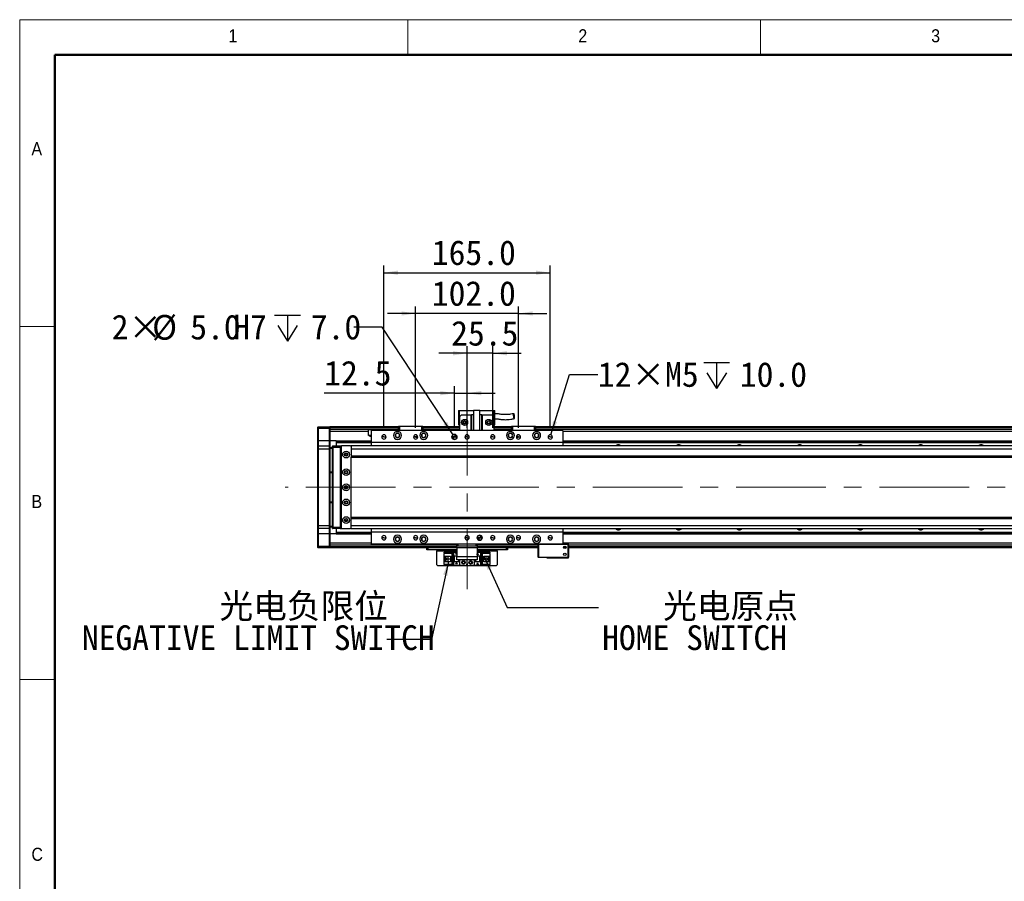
# Model space of a CAD drawing. Header units: millimetres. Extents: x 35 to 2924, y 35 to 2044.
# Tile 2 of 9: x 35 to 1012, y 1189 to 2044. Entities that reach past the tile are written whole.
import ezdxf

# ---------------------------------------------------------------- set-up
doc = ezdxf.new("R2010")
doc.units = ezdxf.units.MM
doc.header["$LTSCALE"] = 7
doc.linetypes.add('CENTERX2', pattern=[20.32, 12.7, -2.54, 2.54, -2.54])
doc.layers.add('DIMNS', color=7, linetype='Continuous')
doc.styles.add('SLDTEXTSTYLE1', font='Gothic.ttf', dxfattribs={"width": 0.913})
doc.styles.add('SLDTEXTSTYLE11', font='txt', dxfattribs={"bigfont": 'bigfont'})
doc.styles.add('SLDTEXTSTYLE8', font='txt')
doc.styles.add('SLDTEXTSTYLE9', font='txt')
doc.dimstyles.new('SLDDIMSTYLE0', dxfattribs={"dimtxt": 24.5, "dimasz": 14, "dimexe": 0, "dimexo": 0.0625, "dimgap": 6.125, "dimtad": 2, "dimdec": 1, "dimrnd": 1e-09, "dimzin": 4, "dimdsep": 46, "dimtxsty": 'SLDTEXTSTYLE9', "dimsah": 1, "dimcen": 0.09, "dimadec": 0, "dimazin": 1, "dimtfac": 1, "dimtdec": 1, "dimtofl": 0, "dimtmove": 0, "dimatfit": 3, "dimfxl": 0, "dimfrac": 2, "dimtolj": 1, "dimtzin": 12, "dimarcsym": 0})
doc.dimstyles.new('SLDDIMSTYLE1', dxfattribs={"dimtxt": 24.5, "dimasz": 14, "dimexe": 0, "dimexo": 0.0625, "dimgap": 6.125, "dimtad": 2, "dimdec": 1, "dimrnd": 1e-09, "dimzin": 4, "dimdsep": 46, "dimtxsty": 'SLDTEXTSTYLE9', "dimsah": 1, "dimcen": 0.09, "dimadec": 0, "dimazin": 1, "dimtfac": 1, "dimtdec": 1, "dimtmove": 0, "dimatfit": 0, "dimfxl": 0, "dimfrac": 2, "dimtolj": 1, "dimtzin": 12, "dimarcsym": 0})
doc.dimstyles.new('SLDDIMSTYLE2', dxfattribs={"dimtxt": 0.18, "dimasz": 14, "dimexe": 0, "dimexo": 0.0625, "dimgap": 0, "dimtad": 0, "dimtih": 1, "dimtoh": 1, "dimdec": 0, "dimrnd": 1e-09, "dimzin": 0, "dimdsep": 46, "dimtxsty": 'Standard', "dimsah": 1, "dimcen": 0.09, "dimadec": 0, "dimazin": 0, "dimtfac": 14, "dimtdec": 0, "dimtofl": 0, "dimtmove": 0, "dimatfit": 3, "dimfxl": 0, "dimfrac": 2, "dimtolj": 1, "dimtzin": 0, "dimarcsym": 0})
doc.dimstyles.new('SLDDIMSTYLE3', dxfattribs={"dimtxt": 24.5, "dimasz": 14, "dimexe": 0, "dimexo": 0.0625, "dimgap": 6.125, "dimtad": 2, "dimdec": 1, "dimrnd": 1e-09, "dimzin": 12, "dimdsep": 46, "dimtxsty": 'SLDTEXTSTYLE9', "dimsah": 1, "dimcen": 0.09, "dimadec": 0, "dimazin": 3, "dimtfac": 1, "dimtdec": 1, "dimtmove": 0, "dimatfit": 0, "dimfxl": 0, "dimfrac": 2, "dimtolj": 1, "dimtzin": 12, "dimarcsym": 0})
doc.dimstyles.new('SLDDIMSTYLE7', dxfattribs={"dimtxt": 24.5, "dimasz": 14, "dimexe": 0, "dimexo": 0.0625, "dimgap": 6.125, "dimtad": 0, "dimtih": 1, "dimtoh": 1, "dimdec": 1, "dimrnd": 1e-09, "dimzin": 4, "dimdsep": 46, "dimtxsty": 'SLDTEXTSTYLE9', "dimsah": 1, "dimcen": 0, "dimadec": 0, "dimazin": 1, "dimtfac": 1, "dimtdec": 1, "dimtofl": 0, "dimtmove": 0, "dimatfit": 3, "dimfxl": 0, "dimfrac": 2, "dimtolj": 1, "dimtzin": 12, "dimarcsym": 0})
doc.dimstyles.new('SLDDIMSTYLE8', dxfattribs={"dimtxt": 24.5, "dimasz": 14, "dimexe": 0, "dimexo": 0.0625, "dimgap": 6.125, "dimtad": 0, "dimtih": 1, "dimtoh": 1, "dimdec": 1, "dimrnd": 1e-09, "dimzin": 12, "dimdsep": 46, "dimtxsty": 'SLDTEXTSTYLE9', "dimsah": 1, "dimcen": 0, "dimadec": 0, "dimazin": 3, "dimtfac": 1, "dimtdec": 1, "dimtofl": 0, "dimtmove": 0, "dimatfit": 3, "dimfxl": 0, "dimfrac": 2, "dimtolj": 1, "dimtzin": 12, "dimarcsym": 0})

# ---------------------------------------------------------------- blocks, each defined once
blk = doc.blocks.new('_D_28')
at = {"layer": 'DIMNS'}
for p, q in [((466.28, 1638.98), (466.28, 1680.48)), ((478.78, 1638.98), (478.78, 1680.48)), ((466.28, 1673.48), (337.07, 1673.48)), ((466.28, 1673.48), (478.78, 1673.48)), ((478.78, 1673.48), (506.78, 1673.48))]:
    blk.add_line(p, q, dxfattribs=at)
for points in [[(466.28, 1673.48), (452.28, 1675.58), (452.28, 1671.38)], [(478.78, 1673.48), (492.78, 1671.38), (492.78, 1675.58)]]:
    blk.add_solid(points, dxfattribs=at)
at = {"layer": 'DIMNS', "insert": (337.07, 1705.62), "char_height": 24.5, "attachment_point": 1, "style": 'SLDTEXTSTYLE9'}
blk.add_mtext('12.5', dxfattribs=at)
blk = doc.blocks.new('_D_29')
at = {"layer": 'DIMNS'}
for p, q in [((427.78, 1638.98), (427.78, 1759.55)), ((529.78, 1638.98), (529.78, 1759.55)), ((427.78, 1752.55), (399.78, 1752.55)), ((529.78, 1752.55), (427.78, 1752.55)), ((529.78, 1752.55), (557.78, 1752.55))]:
    blk.add_line(p, q, dxfattribs=at)
for points in [[(427.78, 1752.55), (413.78, 1754.65), (413.78, 1750.45)], [(529.78, 1752.55), (543.78, 1750.45), (543.78, 1754.65)]]:
    blk.add_solid(points, dxfattribs=at)
at = {"layer": 'DIMNS', "insert": (443.82, 1784.7), "char_height": 24.5, "attachment_point": 1, "style": 'SLDTEXTSTYLE9'}
blk.add_mtext('102.0', dxfattribs=at)
blk = doc.blocks.new('_D_30')
at = {"layer": 'DIMNS'}
for p, q in [((396.28, 1638.98), (396.28, 1799.99)), ((561.28, 1638.98), (561.28, 1799.99)), ((396.28, 1792.99), (561.28, 1792.99))]:
    blk.add_line(p, q, dxfattribs=at)
for points in [[(396.28, 1792.99), (410.28, 1790.89), (410.28, 1795.09)], [(561.28, 1792.99), (547.28, 1795.09), (547.28, 1790.89)]]:
    blk.add_solid(points, dxfattribs=at)
at = {"layer": 'DIMNS', "insert": (443.82, 1825.13), "char_height": 24.5, "attachment_point": 1, "style": 'SLDTEXTSTYLE9'}
blk.add_mtext('165.0', dxfattribs=at)
blk = doc.blocks.new('_D_31')
at = {"layer": 'DIMNS'}
for p, q in [((478.78, 1638.98), (478.78, 1720.05)), ((504.28, 1638.98), (504.28, 1720.05)), ((478.78, 1713.05), (450.78, 1713.05)), ((504.28, 1713.05), (478.78, 1713.05)), ((504.28, 1713.05), (532.28, 1713.05))]:
    blk.add_line(p, q, dxfattribs=at)
for points in [[(478.78, 1713.05), (464.78, 1715.15), (464.78, 1710.95)], [(504.28, 1713.05), (518.28, 1710.95), (518.28, 1715.15)]]:
    blk.add_solid(points, dxfattribs=at)
at = {"layer": 'DIMNS', "insert": (463.01, 1745.2), "char_height": 24.5, "attachment_point": 1, "style": 'SLDTEXTSTYLE9'}
blk.add_mtext('25.5', dxfattribs=at)
blk = doc.blocks.new('SW_SYMBOL_HOLE_DEPTH')
at = {"layer": 'DIMNS', "color": 0}
for p, q in [((0, 6125), (5600, 6125)), ((2800, 6125), (2800, 525)), ((700, 3885), (2800, 525)), ((4900, 3885), (2800, 525))]:
    blk.add_line(p, q, dxfattribs=at)
blk = doc.blocks.new('_D_33')
at = {"layer": 'DIMNS'}
for p, q in [((561.9, 1632.1), (580.51, 1691.95)), ((580.51, 1691.95), (608.51, 1691.95))]:
    blk.add_line(p, q, dxfattribs=at)
blk.add_solid([(561.9, 1632.1), (568.06, 1644.85), (564.05, 1646.09)], dxfattribs=at)
at = {"layer": 'DIMNS', "xscale": 0.004592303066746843, "yscale": 0.004592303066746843, "zscale": 0.004592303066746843}
blk.add_blockref('SW_SYMBOL_HOLE_DEPTH', (713.49, 1675.73), dxfattribs=at)
at = {"layer": 'DIMNS', "char_height": 24.5, "attachment_point": 1, "style": 'SLDTEXTSTYLE9'}
for s, insert in [('12×M5', (608.51, 1704.29)), ('10.0', (749.35, 1704.29))]:
    blk.add_mtext(s, dxfattribs=dict(at, insert=insert))
blk = doc.blocks.new('_D_34')
at = {"layer": 'DIMNS'}
for p, q in [((394.44, 1739.09), (366.44, 1739.09)), ((464.9, 1632.18), (394.44, 1739.09))]:
    blk.add_line(p, q, dxfattribs=at)
blk.add_solid([(464.9, 1632.18), (458.95, 1645.03), (455.44, 1642.72)], dxfattribs=at)
at = {"layer": 'DIMNS', "xscale": 0.004592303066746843, "yscale": 0.004592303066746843, "zscale": 0.004592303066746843}
blk.add_blockref('SW_SYMBOL_HOLE_DEPTH', (287.9, 1722.77), dxfattribs=at)
at = {"layer": 'DIMNS', "char_height": 24.5, "attachment_point": 1, "style": 'SLDTEXTSTYLE9'}
for s, insert in [('2×', (126.26, 1751.33)), ('%%c', (166.34, 1751.09)), ('5.0', (204.2, 1751.33)), ('H7', (246.87, 1751.33)), ('7.0', (323.77, 1751.33))]:
    blk.add_mtext(s, dxfattribs=dict(at, insert=insert))
blk = doc.blocks.new('SW_NOTE_8')
at = {"layer": 'DIMNS', "color": 0, "char_height": 24.5, "attachment_point": 1}
for s, insert, style in [('{\\fMicrosoft YaHei|b0|i0|c134|p34; 光电原点}', (55.86, 13.94), 'SLDTEXTSTYLE11'), ('HOME SWITCH', (3.68, -17.56), 'SLDTEXTSTYLE8')]:
    blk.add_mtext(s, dxfattribs=dict(at, insert=insert, style=style))
blk = doc.blocks.new('SW_NOTE_9')
at = {"layer": 'DIMNS', "color": 0, "char_height": 24.5, "attachment_point": 1}
for s, insert, style in [('{\\fMicrosoft YaHei|b0|i0|c134|p34;    光电负限位}', (-199.19, 45.44), 'SLDTEXTSTYLE11'), ('NEGATIVE LIMIT SWITCH', (-302.57, 13.94), 'SLDTEXTSTYLE8')]:
    blk.add_mtext(s, dxfattribs=dict(at, insert=insert, style=style))
blk = doc.blocks.new('SW_DOWELSYMBOL_5')
at = {"linetype": 'Continuous', "lineweight": 18}
h = blk.add_hatch(color=0, dxfattribs=at)
edge = h.paths.add_edge_path(flags=0)
edge.add_arc((0, 0), 2.5, 180, 270)
edge.add_line((0, -2.5), (0, 0))
edge.add_line((0, 0), (-2.5, 0))
h = blk.add_hatch(color=0, dxfattribs=at)
edge = h.paths.add_edge_path(flags=0)
edge.add_arc((0, 0), 2.5, 0, 90)
edge.add_line((0, 2.5), (0, 0))
edge.add_line((0, 0), (2.5, 0))
at = {"layer": 'DIMNS', "color": 0}
blk.add_circle((0, 0), 2.5, dxfattribs=at)
blk = doc.blocks.new('SW_DOWELSYMBOL_6')
at = {"linetype": 'Continuous', "lineweight": 18}
h = blk.add_hatch(color=0, dxfattribs=at)
edge = h.paths.add_edge_path(flags=0)
edge.add_arc((0, 0), 2.5, 180, 270)
edge.add_line((0, -2.5), (0, 0))
edge.add_line((0, 0), (-2.5, 0))
h = blk.add_hatch(color=0, dxfattribs=at)
edge = h.paths.add_edge_path(flags=0)
edge.add_arc((0, 0), 2.5, 0, 90)
edge.add_line((0, 2.5), (0, 0))
edge.add_line((0, 0), (2.5, 0))
at = {"layer": 'DIMNS', "color": 0}
blk.add_circle((0, 0), 2.5, dxfattribs=at)

msp = doc.modelspace()

# ---------------------------------------------------------------- linework, layer by layer
at = {"color": 7, "linetype": 'Continuous', "lineweight": 18}
for p, q in [((2905, 2044), (35, 2044)), ((35, 2044), (35, 35)), ((420, 2009), (420, 2044)), ((770, 2044), (770, 2009)), ((70, 2009), (2870, 2009)), ((70, 2009), (70, 70)), ((70, 1739.5), (35, 1739.5)), ((35, 1389.5), (70, 1389.5))]:
    msp.add_line(p, q, dxfattribs=at)
at = {"color": 7, "linetype": 'Continuous', "lineweight": 50}
for p, q in [((2870, 2009), (70, 2009)), ((70, 2009), (70, 70))]:
    msp.add_line(p, q, dxfattribs=at)
at = {"color": 7, "linetype": 'Continuous', "lineweight": 25}
for p, q in [((470.28, 1656.39), (471.28, 1656.39)), ((470.28, 1656.39), (470.28, 1641.99)), ((471.28, 1649.99), (471.28, 1656.39)), ((471.28, 1656.39), (485.28, 1656.39)), ((473.28, 1651.99), (471.28, 1649.99)), ((473.28, 1651.99), (482.78, 1651.99)), ((482.78, 1636.59), (482.78, 1651.99)), ((482.78, 1651.99), (483.28, 1651.99)), ((483.28, 1651.99), (483.28, 1636.59)), ((485.28, 1651.99), (483.28, 1651.99)), ((485.28, 1656.59), (485.28, 1636.59)), ((485.28, 1656.59), (491.28, 1656.59)), ((491.28, 1636.59), (491.28, 1656.59)), ((491.28, 1656.39), (505.28, 1656.39)), ((493.28, 1651.99), (491.28, 1651.99)), ((493.28, 1636.59), (493.28, 1651.99)), ((493.28, 1651.99), (493.78, 1651.99)), ((493.78, 1651.99), (503.28, 1651.99)), ((493.78, 1651.99), (493.78, 1636.59)), ((505.28, 1649.99), (503.28, 1651.99)), ((505.28, 1656.39), (506.28, 1656.39)), ((505.28, 1656.39), (505.28, 1649.99)), ((506.28, 1641.99), (506.28, 1656.39)), ((470.28, 1641.99), (471.28, 1641.99)), ((471.28, 1649.99), (471.28, 1636.59)), ((505.28, 1649.99), (505.28, 1636.59)), ((505.28, 1641.99), (506.28, 1641.99)), ((330.78, 1639.79), (331.08, 1640.09)), ((330.78, 1638.59), (330.78, 1639.79)), ((330.78, 1638.59), (331.08, 1638.59)), ((330.78, 1626.09), (330.78, 1638.59)), ((331.08, 1640.09), (331.08, 1638.59)), ((331.08, 1640.09), (342.48, 1640.09)), ((331.08, 1638.59), (331.08, 1626.09)), ((342.48, 1638.59), (331.08, 1638.59)), ((342.48, 1638.59), (342.48, 1640.09)), ((342.48, 1640.09), (342.78, 1639.79)), ((342.48, 1626.09), (342.48, 1638.59)), ((342.48, 1638.59), (342.78, 1638.59)), ((410.78, 1640.09), (342.78, 1640.09)), ((342.78, 1640.09), (342.78, 1639.79)), ((342.78, 1639.79), (342.78, 1638.59)), ((342.78, 1639.59), (410.78, 1639.59)), ((342.78, 1638.59), (342.78, 1626.09)), ((410.78, 1637.6), (342.78, 1637.6)), ((381.14, 1635.6), (342.78, 1635.6)), ((381.14, 1631.49), (381.14, 1635.6)), ((383.78, 1631.49), (381.14, 1631.49)), ((573.78, 1636.59), (383.78, 1636.59)), ((383.78, 1636.59), (383.78, 1624.59)), ((410.78, 1640.29), (411.08, 1640.59)), ((410.78, 1636.59), (410.78, 1640.29)), ((411.78, 1640.29), (410.78, 1640.29)), ((411.08, 1640.59), (411.9, 1640.59)), ((411.78, 1640.29), (411.9, 1640.59)), ((411.78, 1640.29), (411.78, 1636.59)), ((433.78, 1640.29), (411.78, 1640.29)), ((411.9, 1640.59), (433.65, 1640.59)), ((433.65, 1640.59), (434.48, 1640.59)), ((433.78, 1640.29), (433.65, 1640.59)), ((433.78, 1636.59), (433.78, 1640.29)), ((434.78, 1640.29), (433.78, 1640.29)), ((434.48, 1640.59), (434.78, 1640.29)), ((434.78, 1640.29), (434.78, 1636.59)), ((471.28, 1640.09), (434.78, 1640.09)), ((434.78, 1639.89), (471.28, 1639.89)), ((434.78, 1639.69), (471.28, 1639.69)), ((434.78, 1639.59), (471.28, 1639.59)), ((471.28, 1637.6), (434.78, 1637.6)), ((522.78, 1640.09), (505.28, 1640.09)), ((505.28, 1639.89), (522.78, 1639.89)), ((505.28, 1639.69), (522.78, 1639.69)), ((505.28, 1639.59), (522.78, 1639.59)), ((522.78, 1637.6), (505.28, 1637.6)), ((522.78, 1640.29), (523.08, 1640.59)), ((522.78, 1636.59), (522.78, 1640.29)), ((523.78, 1640.29), (522.78, 1640.29)), ((523.08, 1640.59), (523.9, 1640.59)), ((523.78, 1640.29), (523.9, 1640.59)), ((523.78, 1640.29), (523.78, 1636.59)), ((545.78, 1640.29), (523.78, 1640.29)), ((523.9, 1640.59), (545.65, 1640.59)), ((545.78, 1640.29), (545.65, 1640.59)), ((545.65, 1640.59), (546.48, 1640.59)), ((545.78, 1636.59), (545.78, 1640.29)), ((546.78, 1640.29), (545.78, 1640.29)), ((546.48, 1640.59), (546.78, 1640.29)), ((546.78, 1640.29), (546.78, 1636.59)), ((2150.78, 1640.09), (546.78, 1640.09)), ((546.78, 1639.89), (2150.78, 1639.89)), ((546.78, 1639.69), (2150.78, 1639.69)), ((546.78, 1639.59), (2150.78, 1639.59)), ((2150.78, 1637.6), (546.78, 1637.6)), ((573.78, 1636.59), (573.78, 1624.59)), ((330.78, 1626.09), (331.08, 1626.09)), ((330.78, 1620.79), (330.78, 1626.09)), ((331.08, 1626.09), (331.08, 1621.09)), ((342.48, 1626.09), (331.08, 1626.09)), ((342.48, 1621.09), (342.48, 1626.09)), ((342.48, 1626.09), (342.78, 1626.09)), ((348.78, 1626.1), (342.78, 1626.1)), ((342.78, 1626.09), (342.78, 1620.79)), ((348.78, 1626.1), (383.78, 1626.1)), ((348.78, 1626.1), (348.78, 1625.81)), ((348.78, 1625.81), (383.78, 1625.81)), ((348.78, 1625.81), (348.78, 1624.91)), ((348.78, 1624.91), (383.78, 1624.91)), ((348.78, 1624.91), (348.78, 1624.61)), ((348.78, 1624.61), (383.78, 1624.61)), ((348.78, 1624.61), (348.78, 1621.09)), ((573.78, 1624.59), (383.78, 1624.59)), ((383.78, 1624.59), (383.78, 1621.09)), ((396.28, 1630.09), (394.18, 1630.09)), ((396.28, 1630.09), (398.38, 1630.09)), ((427.78, 1630.09), (425.68, 1630.09)), ((427.78, 1630.09), (427.91, 1630.09)), ((429.12, 1630.09), (429.88, 1630.09)), ((466.28, 1630.09), (463.78, 1630.09)), ((466.28, 1630.09), (468.78, 1630.09)), ((478.78, 1630.09), (476.68, 1630.09)), ((478.78, 1630.09), (480.88, 1630.09)), ((504.28, 1630.09), (502.18, 1630.09)), ((504.28, 1630.09), (506.38, 1630.09)), ((528.44, 1630.09), (527.68, 1630.09)), ((529.78, 1630.09), (529.65, 1630.09)), ((529.78, 1630.09), (531.88, 1630.09)), ((561.28, 1630.09), (559.18, 1630.09)), ((561.28, 1630.09), (563.38, 1630.09)), ((573.78, 1626.1), (2123.78, 1626.1)), ((573.78, 1625.81), (2123.78, 1625.81)), ((573.78, 1624.91), (2123.78, 1624.91)), ((573.78, 1624.61), (2123.78, 1624.61)), ((573.78, 1624.59), (573.78, 1621.09)), ((331.08, 1621.09), (330.78, 1620.79)), ((330.78, 1618.09), (330.78, 1620.79)), ((330.78, 1542.09), (330.78, 1618.09)), ((331.08, 1618.09), (330.78, 1618.09)), ((331.08, 1621.09), (331.08, 1618.09)), ((331.08, 1621.09), (342.48, 1621.09)), ((331.08, 1618.09), (331.08, 1542.09)), ((342.48, 1618.09), (331.08, 1618.09)), ((342.48, 1618.09), (342.48, 1621.09)), ((342.48, 1621.09), (342.78, 1620.79)), ((342.48, 1542.09), (342.48, 1618.09)), ((342.48, 1618.09), (342.78, 1618.09)), ((342.78, 1620.79), (342.78, 1618.09)), ((342.78, 1619.59), (345.28, 1619.59)), ((345.28, 1618.59), (342.78, 1618.59)), ((342.78, 1618.09), (342.78, 1542.09)), ((345.28, 1620.79), (345.58, 1621.09)), ((345.28, 1619.59), (345.28, 1620.79)), ((345.28, 1540.59), (345.28, 1619.59)), ((345.28, 1619.59), (345.58, 1619.59)), ((345.58, 1621.09), (345.58, 1619.59)), ((345.58, 1621.09), (352.78, 1621.09)), ((345.58, 1619.59), (345.58, 1540.59)), ((352.78, 1619.59), (345.58, 1619.59)), ((352.78, 1621.09), (352.78, 1619.59)), ((352.78, 1621.09), (354.28, 1621.09)), ((353.98, 1620.79), (352.78, 1620.79)), ((352.78, 1619.59), (352.78, 1540.59)), ((353.78, 1619.09), (353.28, 1619.09)), ((353.28, 1619.09), (353.28, 1541.09)), ((354.28, 1621.09), (353.78, 1620.59)), ((353.78, 1620.59), (353.78, 1539.59)), ((363.28, 1621.09), (354.28, 1621.09)), ((359.92, 1613.09), (357.63, 1613.09)), ((363.78, 1620.59), (363.28, 1621.09)), ((2334.28, 1621.09), (363.78, 1621.09)), ((363.78, 1621.09), (363.78, 1620.59)), ((363.78, 1620.46), (363.78, 1620.59)), ((363.78, 1620.46), (363.78, 1618.09)), ((2334.78, 1618.09), (363.78, 1618.09)), ((363.78, 1618.09), (363.78, 1611.09)), ((2334.78, 1611.09), (363.78, 1611.09)), ((363.78, 1611.09), (363.78, 1610.09)), ((363.78, 1610.09), (2334.78, 1610.09)), ((363.78, 1550.09), (363.78, 1610.09)), ((342.78, 1595.59), (345.28, 1595.59)), ((345.28, 1594.59), (342.78, 1594.59)), ((342.78, 1565.59), (345.28, 1565.59)), ((345.28, 1564.59), (342.78, 1564.59)), ((357.63, 1547.09), (359.92, 1547.09)), ((2334.78, 1550.09), (363.78, 1550.09)), ((363.78, 1549.09), (363.78, 1550.09)), ((363.78, 1549.09), (2334.78, 1549.09)), ((363.78, 1542.09), (363.78, 1549.09)), ((330.78, 1539.39), (330.78, 1542.09)), ((331.08, 1542.09), (330.78, 1542.09)), ((331.08, 1539.09), (330.78, 1539.39)), ((330.78, 1534.09), (330.78, 1539.39)), ((331.08, 1534.09), (330.78, 1534.09)), ((330.78, 1521.59), (330.78, 1534.09)), ((331.08, 1542.09), (331.08, 1539.09)), ((331.08, 1542.09), (342.48, 1542.09)), ((342.48, 1539.09), (331.08, 1539.09)), ((331.08, 1539.09), (331.08, 1534.09)), ((342.48, 1534.09), (331.08, 1534.09)), ((331.08, 1534.09), (331.08, 1521.59)), ((342.48, 1539.09), (342.48, 1542.09)), ((342.48, 1542.09), (342.78, 1542.09)), ((342.48, 1539.09), (342.78, 1539.39)), ((342.48, 1534.09), (342.48, 1539.09)), ((342.78, 1534.09), (342.48, 1534.09)), ((342.48, 1521.59), (342.48, 1534.09)), ((342.78, 1542.09), (342.78, 1539.39)), ((342.78, 1541.59), (345.28, 1541.59)), ((345.28, 1540.59), (342.78, 1540.59)), ((342.78, 1539.39), (342.78, 1534.09)), ((342.78, 1534.09), (342.78, 1521.59)), ((348.78, 1534.09), (342.78, 1534.09)), ((345.28, 1539.39), (345.28, 1540.59)), ((345.28, 1540.59), (345.58, 1540.59)), ((345.28, 1539.39), (345.58, 1539.09)), ((345.58, 1540.59), (345.58, 1539.09)), ((345.58, 1540.59), (352.78, 1540.59)), ((352.78, 1539.09), (345.58, 1539.09)), ((348.78, 1539.09), (348.78, 1535.57)), ((348.78, 1535.57), (383.78, 1535.57)), ((348.78, 1535.57), (348.78, 1535.28)), ((348.78, 1535.28), (383.78, 1535.28)), ((348.78, 1535.28), (348.78, 1534.38)), ((348.78, 1534.38), (383.78, 1534.38)), ((348.78, 1534.38), (348.78, 1534.09)), ((348.78, 1534.09), (383.78, 1534.09)), ((352.78, 1540.59), (352.78, 1539.09)), ((352.78, 1539.39), (353.98, 1539.39)), ((354.28, 1539.09), (352.78, 1539.09)), ((353.28, 1541.09), (353.78, 1541.09)), ((353.78, 1539.59), (354.28, 1539.09)), ((354.28, 1539.09), (363.28, 1539.09)), ((363.28, 1539.09), (363.78, 1539.59)), ((363.78, 1542.09), (2334.78, 1542.09)), ((363.78, 1539.73), (363.78, 1542.09)), ((363.78, 1539.59), (363.78, 1539.73)), ((363.78, 1539.09), (363.78, 1539.59)), ((363.78, 1539.09), (2334.28, 1539.09)), ((383.78, 1539.09), (383.78, 1535.59)), ((573.78, 1535.59), (383.78, 1535.59)), ((383.78, 1535.59), (383.78, 1523.59)), ((573.78, 1539.09), (573.78, 1535.59)), ((573.78, 1535.59), (573.78, 1523.59)), ((573.78, 1535.57), (2123.78, 1535.57)), ((573.78, 1535.28), (2123.78, 1535.28)), ((573.78, 1534.38), (2123.78, 1534.38)), ((573.78, 1534.09), (2123.78, 1534.09)), ((396.28, 1530.09), (394.18, 1530.09)), ((396.28, 1530.09), (398.38, 1530.09)), ((427.78, 1530.09), (425.68, 1530.09)), ((427.78, 1530.09), (429.88, 1530.09)), ((478.78, 1530.09), (476.68, 1530.09)), ((478.78, 1530.09), (480.88, 1530.09)), ((491.28, 1530.09), (488.78, 1530.09)), ((491.28, 1530.09), (493.78, 1530.09)), ((504.28, 1530.09), (502.18, 1530.09)), ((504.28, 1530.09), (506.38, 1530.09)), ((529.78, 1530.09), (527.68, 1530.09)), ((529.78, 1530.09), (531.88, 1530.09)), ((561.28, 1530.09), (559.18, 1530.09)), ((561.28, 1530.09), (563.38, 1530.09)), ((573.78, 1523.89), (579.28, 1523.89)), ((579.28, 1523.29), (579.28, 1523.89)), ((331.08, 1521.59), (330.78, 1521.59)), ((330.78, 1520.39), (330.78, 1521.59)), ((331.08, 1520.09), (330.78, 1520.39)), ((331.08, 1521.59), (331.08, 1520.09)), ((331.08, 1521.59), (342.48, 1521.59)), ((342.48, 1520.09), (331.08, 1520.09)), ((342.48, 1520.09), (342.48, 1521.59)), ((342.78, 1521.59), (342.48, 1521.59)), ((342.78, 1520.39), (342.48, 1520.09)), ((468.78, 1522.59), (342.78, 1522.59)), ((342.78, 1521.59), (342.78, 1520.39)), ((342.78, 1520.39), (342.78, 1520.09)), ((468.78, 1520.09), (342.78, 1520.09)), ((573.78, 1523.59), (383.78, 1523.59)), ((438.78, 1518.09), (438.78, 1520.09)), ((439.78, 1518.09), (438.78, 1518.09)), ((439.78, 1520.09), (439.78, 1518.09)), ((468.78, 1518.09), (439.78, 1518.09)), ((448.78, 1518.09), (448.78, 1517.09)), ((448.78, 1503.29), (448.78, 1517.09)), ((456.08, 1514.99), (456.08, 1515.79)), ((456.08, 1515.79), (465.28, 1515.79)), ((464.38, 1514.99), (456.08, 1514.99)), ((456.08, 1514.99), (456.08, 1514.49)), ((463.88, 1514.49), (456.08, 1514.49)), ((456.08, 1511.89), (456.08, 1514.49)), ((463.88, 1514.49), (464.38, 1514.99)), ((463.88, 1503.69), (463.88, 1514.49)), ((464.38, 1503.19), (464.38, 1514.99)), ((465.28, 1515.79), (468.78, 1515.79)), ((465.28, 1515.79), (465.28, 1512.09)), ((467.68, 1514.29), (467.88, 1514.29)), ((468.28, 1513.09), (467.68, 1514.29)), ((467.88, 1514.69), (468.68, 1514.69)), ((467.88, 1514.29), (467.88, 1514.69)), ((468.78, 1514.09), (468.28, 1513.09)), ((468.68, 1514.69), (468.68, 1514.29)), ((468.68, 1514.29), (468.78, 1514.29)), ((468.78, 1521.59), (468.78, 1523.59)), ((469.78, 1521.59), (468.78, 1521.59)), ((468.78, 1520.09), (468.78, 1521.59)), ((488.78, 1520.09), (468.78, 1520.09)), ((468.78, 1520.09), (468.78, 1511.59)), ((469.78, 1523.59), (469.78, 1521.59)), ((487.78, 1521.59), (469.78, 1521.59)), ((487.78, 1521.59), (487.78, 1523.59)), ((488.78, 1521.59), (487.78, 1521.59)), ((488.78, 1523.59), (488.78, 1521.59)), ((549.28, 1522.59), (488.78, 1522.59)), ((488.78, 1521.59), (488.78, 1520.09)), ((488.78, 1520.09), (488.78, 1511.59)), ((549.28, 1520.09), (488.78, 1520.09)), ((517.78, 1518.09), (488.78, 1518.09)), ((488.78, 1515.79), (492.28, 1515.79)), ((488.78, 1513.69), (489.28, 1514.69)), ((489.28, 1514.69), (489.88, 1513.49)), ((492.28, 1512.09), (492.28, 1515.79)), ((492.28, 1515.79), (501.48, 1515.79)), ((501.48, 1514.99), (493.18, 1514.99)), ((493.18, 1514.99), (493.68, 1514.49)), ((493.18, 1514.99), (493.18, 1503.19)), ((493.68, 1514.49), (493.68, 1503.69)), ((501.48, 1514.49), (493.68, 1514.49)), ((501.48, 1515.79), (501.48, 1514.99)), ((501.48, 1514.49), (501.48, 1514.99)), ((501.48, 1514.49), (501.48, 1511.89)), ((508.78, 1517.09), (508.78, 1518.09)), ((508.78, 1517.09), (508.78, 1503.29)), ((517.78, 1518.09), (517.78, 1520.09)), ((518.78, 1518.09), (517.78, 1518.09)), ((518.78, 1520.09), (518.78, 1518.09)), ((549.58, 1523.59), (549.28, 1523.29)), ((549.28, 1510.89), (549.28, 1523.29)), ((549.58, 1523.29), (549.28, 1523.29)), ((549.58, 1523.29), (549.7, 1523.59)), ((549.58, 1523.29), (549.58, 1510.89)), ((578.98, 1523.29), (549.58, 1523.29)), ((573.78, 1523.59), (578.85, 1523.59)), ((576.92, 1520.09), (574.63, 1520.09)), ((578.98, 1523.29), (578.85, 1523.59)), ((578.85, 1523.59), (578.98, 1523.59)), ((579.28, 1523.29), (578.98, 1523.59)), ((578.98, 1510.89), (578.98, 1523.29)), ((579.28, 1523.29), (578.98, 1523.29)), ((579.28, 1523.29), (579.28, 1510.89)), ((2120.28, 1522.59), (579.28, 1522.59)), ((2120.28, 1520.09), (579.28, 1520.09)), ((456.08, 1511.89), (462.28, 1511.89)), ((456.08, 1506.29), (456.08, 1511.89)), ((462.28, 1506.29), (456.08, 1506.29)), ((456.08, 1503.69), (456.08, 1506.29)), ((457.38, 1506.29), (457.38, 1511.89)), ((457.88, 1511.54), (457.88, 1511.89)), ((462.28, 1511.54), (457.88, 1511.54)), ((457.88, 1506.64), (457.88, 1511.54)), ((457.88, 1506.29), (457.88, 1506.64)), ((457.88, 1506.64), (462.28, 1506.64)), ((460.68, 1509.89), (458.84, 1509.89)), ((458.84, 1509.89), (458.84, 1508.29)), ((458.84, 1508.29), (460.68, 1508.29)), ((460.68, 1509.89), (460.68, 1508.29)), ((462.28, 1511.89), (462.28, 1506.29)), ((465.28, 1512.09), (468.78, 1512.09)), ((465.28, 1512.09), (465.28, 1506.09)), ((465.28, 1506.09), (465.28, 1502.39)), ((471.28, 1506.09), (465.28, 1506.09)), ((465.78, 1512.09), (465.78, 1506.09)), ((466.08, 1512.09), (466.08, 1506.09)), ((467.68, 1504.69), (467.88, 1504.69)), ((468.28, 1503.49), (467.68, 1504.69)), ((467.88, 1505.09), (468.68, 1505.09)), ((467.88, 1504.69), (467.88, 1505.09)), ((468.88, 1504.69), (468.28, 1503.49)), ((468.68, 1505.09), (468.68, 1504.69)), ((468.68, 1504.69), (468.88, 1504.69)), ((468.78, 1511.59), (488.78, 1511.59)), ((468.78, 1508.09), (468.78, 1511.59)), ((488.78, 1508.09), (468.78, 1508.09)), ((470.48, 1506.09), (470.48, 1508.09)), ((470.78, 1506.09), (470.78, 1508.09)), ((471.28, 1508.09), (471.28, 1506.09)), ((471.28, 1506.09), (471.28, 1502.39)), ((478.78, 1504.39), (478.78, 1508.09)), ((486.28, 1506.09), (486.28, 1508.09)), ((486.28, 1502.39), (486.28, 1506.09)), ((492.28, 1506.09), (486.28, 1506.09)), ((486.78, 1508.09), (486.78, 1506.09)), ((487.08, 1508.09), (487.08, 1506.09)), ((488.68, 1503.89), (489.28, 1505.09)), ((488.88, 1513.49), (488.78, 1513.49)), ((488.78, 1512.09), (492.28, 1512.09)), ((488.78, 1511.59), (488.78, 1508.09)), ((488.88, 1513.09), (488.88, 1513.49)), ((489.68, 1513.09), (488.88, 1513.09)), ((489.28, 1505.09), (489.88, 1503.89)), ((489.68, 1513.49), (489.68, 1513.09)), ((489.88, 1513.49), (489.68, 1513.49)), ((491.48, 1506.09), (491.48, 1512.09)), ((491.78, 1506.09), (491.78, 1512.09)), ((492.28, 1506.09), (492.28, 1512.09)), ((492.28, 1502.39), (492.28, 1506.09)), ((495.28, 1511.89), (501.48, 1511.89)), ((495.28, 1506.29), (495.28, 1511.89)), ((499.68, 1511.54), (495.28, 1511.54)), ((495.28, 1506.64), (499.68, 1506.64)), ((501.48, 1506.29), (495.28, 1506.29)), ((498.72, 1509.89), (496.88, 1509.89)), ((496.88, 1508.29), (496.88, 1509.89)), ((496.88, 1508.29), (498.72, 1508.29)), ((498.72, 1508.29), (498.72, 1509.89)), ((499.68, 1511.89), (499.68, 1511.54)), ((499.68, 1511.54), (499.68, 1506.64)), ((499.68, 1506.64), (499.68, 1506.29)), ((500.18, 1511.89), (500.18, 1506.29)), ((501.48, 1511.89), (501.48, 1506.29)), ((501.48, 1506.29), (501.48, 1503.69)), ((549.58, 1510.59), (549.28, 1510.89)), ((549.28, 1510.89), (549.58, 1510.89)), ((549.58, 1510.89), (578.98, 1510.89)), ((549.58, 1510.89), (549.7, 1510.59)), ((549.7, 1510.59), (549.58, 1510.59)), ((578.85, 1510.59), (549.7, 1510.59)), ((557.78, 1510.29), (557.78, 1510.59)), ((557.78, 1510.29), (579.28, 1510.29)), ((578.98, 1510.89), (578.85, 1510.59)), ((578.98, 1510.59), (578.85, 1510.59)), ((578.98, 1510.89), (579.28, 1510.89)), ((579.28, 1510.89), (578.98, 1510.59)), ((579.28, 1510.29), (579.28, 1510.89)), ((448.78, 1503.29), (449.78, 1502.29)), ((507.78, 1502.29), (449.78, 1502.29)), ((456.08, 1503.69), (463.88, 1503.69)), ((456.08, 1503.69), (456.08, 1503.19)), ((456.08, 1503.19), (464.38, 1503.19)), ((456.08, 1502.39), (456.08, 1503.19)), ((465.28, 1502.39), (456.08, 1502.39)), ((464.38, 1503.19), (463.88, 1503.69)), ((471.28, 1502.39), (465.28, 1502.39)), ((476.78, 1502.39), (471.28, 1502.39)), ((486.28, 1502.39), (480.78, 1502.39)), ((492.28, 1502.39), (486.28, 1502.39)), ((488.88, 1503.89), (488.68, 1503.89)), ((488.88, 1503.49), (488.88, 1503.89)), ((489.68, 1503.49), (488.88, 1503.49)), ((489.68, 1503.89), (489.68, 1503.49)), ((489.88, 1503.89), (489.68, 1503.89)), ((501.48, 1502.39), (492.28, 1502.39)), ((493.68, 1503.69), (493.18, 1503.19)), ((493.18, 1503.19), (501.48, 1503.19)), ((493.68, 1503.69), (501.48, 1503.69)), ((501.48, 1503.19), (501.48, 1503.69)), ((501.48, 1503.19), (501.48, 1502.39)), ((507.78, 1502.29), (508.78, 1503.29))]:
    msp.add_line(p, q, dxfattribs=at)
at = {"color": 8, "linetype": 'Continuous', "lineweight": 25}
for p, q in [((410.78, 1639.09), (342.78, 1639.09)), ((471.28, 1639.09), (434.78, 1639.09)), ((522.78, 1639.09), (505.28, 1639.09)), ((2150.78, 1639.09), (546.78, 1639.09)), ((2123.78, 1635.6), (573.78, 1635.6)), ((383.78, 1524.59), (342.78, 1524.59)), ((2123.78, 1524.59), (573.78, 1524.59)), ((468.78, 1521.09), (342.78, 1521.09)), ((448.78, 1517.09), (468.78, 1517.09)), ((549.28, 1521.09), (488.78, 1521.09)), ((488.78, 1517.09), (508.78, 1517.09)), ((576.92, 1521.09), (574.63, 1521.09)), ((2120.28, 1521.09), (579.28, 1521.09))]:
    msp.add_line(p, q, dxfattribs=at)
at = {"color": 7, "linetype": 'Continuous', "lineweight": 25}
for centre, radius in [((476.28, 1644.49), 3), ((476.28, 1644.49), 1.7), ((476.28, 1644.49), 1.6), ((500.28, 1644.49), 3), ((500.28, 1644.49), 1.7), ((500.28, 1644.49), 1.6), ((358.78, 1612.59), 3.36), ((358.78, 1612.59), 1.7), ((358.78, 1612.59), 1.25), ((358.78, 1595.09), 3.36), ((358.78, 1595.09), 1.7), ((358.78, 1595.09), 1.25), ((358.78, 1580.09), 3.36), ((358.78, 1580.09), 1.7), ((358.78, 1580.09), 1.25), ((358.78, 1565.09), 3.36), ((358.78, 1565.09), 1.7), ((358.78, 1565.09), 1.25), ((358.78, 1547.59), 3.36), ((358.78, 1547.59), 1.7), ((358.78, 1547.59), 1.25), ((575.78, 1520.59), 1.25), ((575.78, 1513.59), 1.25), ((475.28, 1505.59), 1.75), ((475.28, 1505.59), 1.25), ((482.28, 1505.59), 1.75), ((482.28, 1505.59), 1.25)]:
    msp.add_circle(centre, radius, dxfattribs=at)
for centre, radius, start, end in [((396.28, 1630.09), 2.1, 0, 180), ((409.78, 1631.59), 4, 0, 180), ((409.78, 1631.59), 4, 180, 0), ((409.78, 1631.59), 2.25, 0, 180), ((409.78, 1631.59), 2.25, 180, 0), ((409.78, 1631.59), 2, 90, 270), ((409.78, 1631.59), 2, 270, 90), ((427.78, 1630.09), 2.1, 0, 180), ((435.78, 1631.59), 4, 0, 180), ((435.78, 1631.59), 4, 180, 0), ((435.78, 1631.59), 2.25, 0, 180), ((435.78, 1631.59), 2.25, 180, 0), ((435.78, 1631.59), 2, 90, 270), ((435.78, 1631.59), 2, 270, 90), ((466.28, 1630.09), 2.5, 0, 180), ((478.78, 1630.09), 2.1, 0, 180), ((504.28, 1630.09), 2.1, 0, 180), ((521.78, 1631.59), 4, 0, 180), ((521.78, 1631.59), 4, 180, 0), ((521.78, 1631.59), 2.25, 0, 180), ((521.78, 1631.59), 2.25, 180, 0), ((521.78, 1631.59), 2, 90, 270), ((521.78, 1631.59), 2, 270, 90), ((529.78, 1630.09), 2.1, 0, 180), ((547.78, 1631.59), 4, 0, 180), ((547.78, 1631.59), 4, 180, 0), ((547.78, 1631.59), 2.25, 0, 180), ((547.78, 1631.59), 2.25, 180, 0), ((547.78, 1631.59), 2, 90, 270), ((547.78, 1631.59), 2, 270, 90), ((561.28, 1630.09), 2.1, 0, 180), ((396.28, 1630.09), 2.1, 180, 0), ((427.78, 1630.09), 2.1, 180, 0), ((466.28, 1630.09), 2.5, 180, 0), ((478.78, 1630.09), 2.1, 180, 0), ((504.28, 1630.09), 2.1, 180, 0), ((529.78, 1630.09), 2.1, 180, 0), ((561.28, 1630.09), 2.1, 180, 0), ((628.78, 1618.6), 3.75, 41.71072, 138.28928), ((688.78, 1618.6), 3.75, 41.71072, 138.28928), ((748.78, 1618.6), 3.75, 41.71072, 138.28928), ((808.78, 1618.6), 3.75, 41.71072, 138.28928), ((868.78, 1618.6), 3.75, 41.71072, 138.28928), ((928.78, 1618.6), 3.75, 41.71072, 138.28928), ((988.78, 1618.6), 3.75, 41.71072, 138.28928), ((628.78, 1541.59), 3.75, 221.71072, 318.28928), ((688.78, 1541.59), 3.75, 221.71072, 318.28928), ((748.78, 1541.59), 3.75, 221.71072, 318.28928), ((808.78, 1541.59), 3.75, 221.71072, 318.28928), ((868.78, 1541.59), 3.75, 221.71072, 318.28928), ((928.78, 1541.59), 3.75, 221.71072, 318.28928), ((988.78, 1541.59), 3.75, 221.71072, 318.28928), ((396.28, 1530.09), 2.1, 0, 180), ((396.28, 1530.09), 2.1, 180, 0), ((409.78, 1528.59), 4, 0, 180), ((409.78, 1528.59), 4, 180, 0), ((409.78, 1528.59), 2.25, 0, 180), ((409.78, 1528.59), 2.25, 180, 0), ((409.78, 1528.59), 2, 90, 270), ((409.78, 1528.59), 2, 270, 90), ((427.78, 1530.09), 2.1, 0, 180), ((427.78, 1530.09), 2.1, 180, 0), ((435.78, 1528.59), 4, 0, 180), ((435.78, 1528.59), 4, 180, 0), ((435.78, 1528.59), 2.25, 0, 180), ((435.78, 1528.59), 2.25, 180, 0), ((435.78, 1528.59), 2, 90, 270), ((435.78, 1528.59), 2, 270, 90), ((478.78, 1530.09), 2.1, 0, 180), ((478.78, 1530.09), 2.1, 180, 0), ((491.28, 1530.09), 2.5, 0, 180), ((491.28, 1530.09), 2.5, 180, 0), ((504.28, 1530.09), 2.1, 0, 180), ((504.28, 1530.09), 2.1, 180, 0), ((521.78, 1528.59), 4, 0, 180), ((521.78, 1528.59), 4, 180, 0), ((521.78, 1528.59), 2.25, 0, 180), ((521.78, 1528.59), 2.25, 180, 0), ((521.78, 1528.59), 2, 90, 270), ((521.78, 1528.59), 2, 270, 90), ((529.78, 1530.09), 2.1, 0, 180), ((529.78, 1530.09), 2.1, 180, 0), ((547.78, 1528.59), 4, 0, 180), ((547.78, 1528.59), 4, 180, 0), ((547.78, 1528.59), 2.25, 0, 180), ((547.78, 1528.59), 2.25, 180, 0), ((547.78, 1528.59), 2, 90, 270), ((547.78, 1528.59), 2, 270, 90), ((561.28, 1530.09), 2.1, 0, 180), ((561.28, 1530.09), 2.1, 180, 0), ((476.78, 1504.39), 2, 270, 0), ((480.78, 1504.39), 2, 180, 270)]:
    msp.add_arc(centre, radius, start, end, dxfattribs=at)
for points, knots in [([(525.02, 1653.15), (523.98, 1652.98), (522.16, 1652.69), (519.78, 1652.32), (517.97, 1652.18), (516.38, 1652.15), (514.61, 1652.23), (512.76, 1652.45), (510.86, 1652.74), (509.34, 1652.96), (507.92, 1653.09), (506.98, 1653.15), (506.42, 1653.12), (506.28, 1653.12)], [0, 0, 0, 0, 0.17282, 0.301209, 0.394507, 0.462198, 0.550303, 0.67044, 0.754268, 0.853135, 0.912496, 0.977887, 1, 1, 1, 1]), ([(524.64, 1651.98), (524.67, 1652.23), (524.72, 1652.73), (524.9, 1653.14), (525.12, 1653.18), (525.35, 1652.9), (525.57, 1652.39), (525.75, 1651.69), (525.89, 1650.89), (525.97, 1650.05), (525.98, 1649.27), (525.9, 1648.65), (525.76, 1648.26), (525.56, 1648.17), (525.36, 1648.27), (525.17, 1648.62), (525, 1649.15), (524.85, 1649.88), (524.74, 1650.63), (524.67, 1651.17), (524.64, 1651.43), (524.63, 1651.52), (524.63, 1651.54), (524.62, 1651.61), (524.63, 1651.77), (524.63, 1651.9), (524.64, 1651.98)], [0, 0, 0, 0, 0.064817, 0.129779, 0.189732, 0.242618, 0.294413, 0.346243, 0.398724, 0.4522, 0.506601, 0.561452, 0.616052, 0.669772, 0.727069, 0.765377, 0.803691, 0.858909, 0.914229, 0.949555, 0.964001, 0.964851, 0.965759, 0.96871, 0.980528, 1, 1, 1, 1]), ([(476.07, 1643.36), (475.94, 1643.39), (475.68, 1643.43), (475.34, 1643.65), (475.08, 1643.97), (474.93, 1644.37), (474.92, 1644.82), (475.05, 1645.26), (475.31, 1645.63), (475.56, 1645.79), (475.67, 1645.87)], [0, 0, 0, 0, 0.115352, 0.231254, 0.351777, 0.477009, 0.606521, 0.740243, 0.878358, 1, 1, 1, 1]), ([(476.28, 1643.34), (476.28, 1643.34), (476.4, 1643.35), (476.64, 1643.38), (476.96, 1643.54), (477.21, 1643.79), (477.38, 1644.1), (477.45, 1644.45), (477.41, 1644.8), (477.26, 1645.12), (477.03, 1645.39), (476.73, 1645.57), (476.38, 1645.66), (476.03, 1645.64), (475.7, 1645.51), (475.42, 1645.29), (475.22, 1644.99), (475.12, 1644.65), (475.13, 1644.3), (475.24, 1643.96), (475.45, 1643.68), (475.73, 1643.46), (475.95, 1643.4), (476.07, 1643.36)], [0, 0, 0, 0, 0.001719, 0.051636, 0.101552, 0.151463, 0.201377, 0.251294, 0.301209, 0.351121, 0.401032, 0.450946, 0.500864, 0.550776, 0.600688, 0.650602, 0.700519, 0.750434, 0.800345, 0.850259, 0.900174, 0.95009, 1, 1, 1, 1]), ([(476.89, 1645.87), (477.02, 1645.78), (477.29, 1645.59), (477.55, 1645.17), (477.65, 1644.69), (477.59, 1644.22), (477.38, 1643.82), (477.06, 1643.53), (476.74, 1643.39), (476.55, 1643.37), (476.49, 1643.36)], [0, 0, 0, 0, 0.140799, 0.288065, 0.430436, 0.567942, 0.700594, 0.828472, 0.951583, 1, 1, 1, 1]), ([(500.15, 1643.36), (500.09, 1643.36), (499.9, 1643.37), (499.58, 1643.48), (499.23, 1643.75), (499, 1644.14), (498.9, 1644.6), (498.98, 1645.08), (499.22, 1645.52), (499.49, 1645.76), (499.65, 1645.86), (499.67, 1645.87)], [0, 0, 0, 0, 0.048839, 0.1680244, 0.2919225, 0.4205438, 0.5539579, 0.6921647, 0.8349293, 0.9819111, 1, 1, 1, 1]), ([(500.07, 1643.36), (499.93, 1643.4), (499.69, 1643.48), (499.42, 1643.71), (499.25, 1643.96), (499.15, 1644.23), (499.12, 1644.44), (499.13, 1644.57), (499.13, 1644.6), (499.13, 1644.6), (499.13, 1644.6), (499.13, 1644.6), (499.13, 1644.6), (499.13, 1644.6)], [0, 0, 0, 0, 0.236929, 0.441698, 0.614242, 0.754507, 0.938079, 0.982965, 0.989787, 0.995206, 0.997549, 0.999767, 1, 1, 1, 1]), ([(500.49, 1643.36), (500.63, 1643.39), (500.91, 1643.44), (501.26, 1643.69), (501.51, 1644.04), (501.64, 1644.45), (501.63, 1644.88), (501.49, 1645.28), (501.24, 1645.63), (501, 1645.79), (500.89, 1645.87)], [0, 0, 0, 0, 0.124807, 0.249841, 0.374859, 0.499858, 0.624843, 0.74983, 0.874829, 1, 1, 1, 1]), ([(506.28, 1648.11), (506.65, 1648.12), (507.54, 1648.16), (508.91, 1647.98), (510.32, 1647.78), (511.6, 1647.59), (512.7, 1647.44), (513.65, 1647.34), (514.9, 1647.23), (516.73, 1647.15), (519.33, 1647.25), (522.33, 1647.67), (524.46, 1648.02), (525.59, 1648.2)], [0, 0, 0, 0, 0.056169, 0.135052, 0.209371, 0.275829, 0.33264, 0.378841, 0.421681, 0.522487, 0.65604, 0.81859, 1, 1, 1, 1]), ([(381.14, 1635.6), (381.14, 1635.82), (381.13, 1636.27), (381.12, 1636.83), (381.22, 1637.23), (381.44, 1637.45), (381.79, 1637.56), (382.23, 1637.59), (382.75, 1637.6), (383.3, 1637.59), (383.79, 1637.56), (384.15, 1637.44), (384.34, 1637.2), (384.42, 1636.91), (384.42, 1636.68), (384.42, 1636.59)], [0, 0, 0, 0, 0.099396, 0.198861, 0.276024, 0.353549, 0.422974, 0.494403, 0.572454, 0.653947, 0.735638, 0.814154, 0.885301, 0.954888, 1, 1, 1, 1]), ([(383.78, 1631.12), (383.65, 1631.04), (383.36, 1630.88), (383.04, 1630.67), (382.77, 1630.61), (382.61, 1630.65), (382.38, 1630.77), (381.96, 1631.01), (381.54, 1631.26), (381.23, 1631.44), (381.14, 1631.49)], [0, 0, 0, 0, 0.150841, 0.331404, 0.37771, 0.42365, 0.499163, 0.637475, 0.901685, 1, 1, 1, 1]), ([(427.91, 1630.09), (427.91, 1630.11), (427.91, 1630.15), (427.97, 1630.31), (428.09, 1630.51), (428.28, 1630.72), (428.46, 1630.83), (428.63, 1630.84), (428.76, 1630.82), (428.88, 1630.74), (428.99, 1630.61), (429.09, 1630.39), (429.11, 1630.2), (429.12, 1630.09)], [0, 0, 0, 0, 0.014393, 0.062833, 0.250037, 0.37516, 0.500046, 0.562848, 0.625118, 0.683882, 0.750527, 0.857131, 1, 1, 1, 1]), ([(429.12, 1630.09), (429.11, 1629.99), (429.09, 1629.8), (428.99, 1629.58), (428.88, 1629.45), (428.76, 1629.38), (428.63, 1629.35), (428.46, 1629.36), (428.28, 1629.47), (428.11, 1629.65), (428.01, 1629.82), (427.94, 1629.95), (427.92, 1630.02), (427.91, 1630.07), (427.91, 1630.09), (427.91, 1630.09)], [0, 0, 0, 0, 0.141808, 0.247871, 0.314135, 0.37255, 0.435142, 0.498104, 0.623376, 0.748665, 0.874066, 0.937041, 0.973634, 0.987284, 1, 1, 1, 1]), ([(528.44, 1630.09), (528.45, 1630.2), (528.46, 1630.39), (528.57, 1630.61), (528.68, 1630.74), (528.8, 1630.81), (528.93, 1630.84), (529.1, 1630.83), (529.28, 1630.72), (529.44, 1630.54), (529.55, 1630.37), (529.61, 1630.24), (529.64, 1630.17), (529.65, 1630.13), (529.65, 1630.11), (529.65, 1630.09)], [0, 0, 0, 0, 0.142405, 0.248784, 0.315442, 0.374231, 0.436653, 0.499494, 0.624308, 0.749075, 0.874373, 0.93718, 0.969724, 0.985746, 1, 1, 1, 1]), ([(529.65, 1630.09), (529.65, 1630.09), (529.65, 1630.04), (529.59, 1629.88), (529.47, 1629.68), (529.28, 1629.47), (529.1, 1629.36), (528.92, 1629.35), (528.8, 1629.38), (528.68, 1629.45), (528.57, 1629.58), (528.46, 1629.8), (528.45, 1629.99), (528.44, 1630.09)], [0, 0, 0, 0, 0.012755, 0.063054, 0.250947, 0.376534, 0.501794, 0.564808, 0.627686, 0.686116, 0.752487, 0.858425, 1, 1, 1, 1])]:
    msp.add_open_spline(points, degree=3, knots=knots, dxfattribs=at)
at = {"layer": 'DIMNS', "linetype": 'CENTERX2', "lineweight": 18}
for p, q in [((478.78, 1680.55), (478.78, 1479.14)), ((2399.23, 1580.09), (298.33, 1580.09))]:
    msp.add_line(p, q, dxfattribs=at)

# ---------------------------------------------------------------- block references
at = {"layer": 'DIMNS'}
for name, p in [('SW_DOWELSYMBOL_5', (466.28, 1630.09)), ('SW_DOWELSYMBOL_6', (491.28, 1530.09)), ('SW_NOTE_9', (399.21, 1429.21)), ('SW_NOTE_8', (609.1, 1460.71))]:
    msp.add_blockref(name, p, dxfattribs=at)

# ---------------------------------------------------------------- texts
at = {"color": 7, "linetype": 'Continuous', "lineweight": 0, "char_height": 12.96, "attachment_point": 1, "style": 'SLDTEXTSTYLE1'}
for s, insert in [('1', (242.08, 2034.52)), ('2', (589.17, 2034.52)), ('3', (939.17, 2034.52)), ('A', (46.67, 1922.52)), ('B', (46.67, 1572.52)), ('C', (46.67, 1222.52))]:
    msp.add_mtext(s, dxfattribs=dict(at, insert=insert))

# ---------------------------------------------------------------- dimensions: what is measured, and where the dimension line sits
at = {"layer": 'DIMNS'}
for base, p1, p2, dimstyle, picture, middle in [((561.28, 1792.99), (396.28, 1630.09), (561.28, 1630.09), 'SLDDIMSTYLE0', '_D_30', (482.85, 1792.99)), ((427.78, 1752.55), (529.78, 1630.09), (427.78, 1630.09), 'SLDDIMSTYLE1', '_D_29', (482.85, 1752.55)), ((478.78, 1713.05), (504.28, 1630.09), (478.78, 1630.09), 'SLDDIMSTYLE3', '_D_31', (493.2, 1713.05)), ((478.78, 1673.48), (466.28, 1630.09), (478.78, 1630.09), 'SLDDIMSTYLE3', '_D_28', (367.25, 1673.48))]:
    dim = msp.add_linear_dim(base=base, p1=p1, p2=p2, dimstyle=dimstyle, dxfattribs=at)
    dim.commit()
    dim.dimension.update_dxf_attribs({"geometry": picture, "text_midpoint": middle, "dimtype": 160})
dim = msp.add_diameter_dim_2p(p1=(467.65, 1628.01), p2=(464.9, 1632.18), text='2×<>H7{\\fGDT;x}7.0', dimstyle='SLDDIMSTYLE7', dxfattribs=at)
dim.commit()
dim.dimension.update_dxf_attribs({"geometry": '_D_34', "text_midpoint": (246.35, 1739.09), "dimtype": 163})
dim = msp.add_radius_dim(center=(561.28, 1630.09), mpoint=(561.9, 1632.1), text='12×M5{\\fGDT;x}10.0', dimstyle='SLDDIMSTYLE8', override={"dimpost": '<>'}, dxfattribs=at)
dim.commit()
dim.dimension.update_dxf_attribs({"geometry": '_D_33', "text_midpoint": (709.11, 1691.95), "dimtype": 164})

# ---------------------------------------------------------------- leaders
for points in [[(460.22, 1506.64), (443.66, 1429.21), (399.21, 1429.21)], [(495.28, 1511.89), (518.65, 1460.71), (609.1, 1460.71)]]:
    msp.add_leader(points, dimstyle='SLDDIMSTYLE2', dxfattribs=at)

doc.saveas('drawing.dxf')
